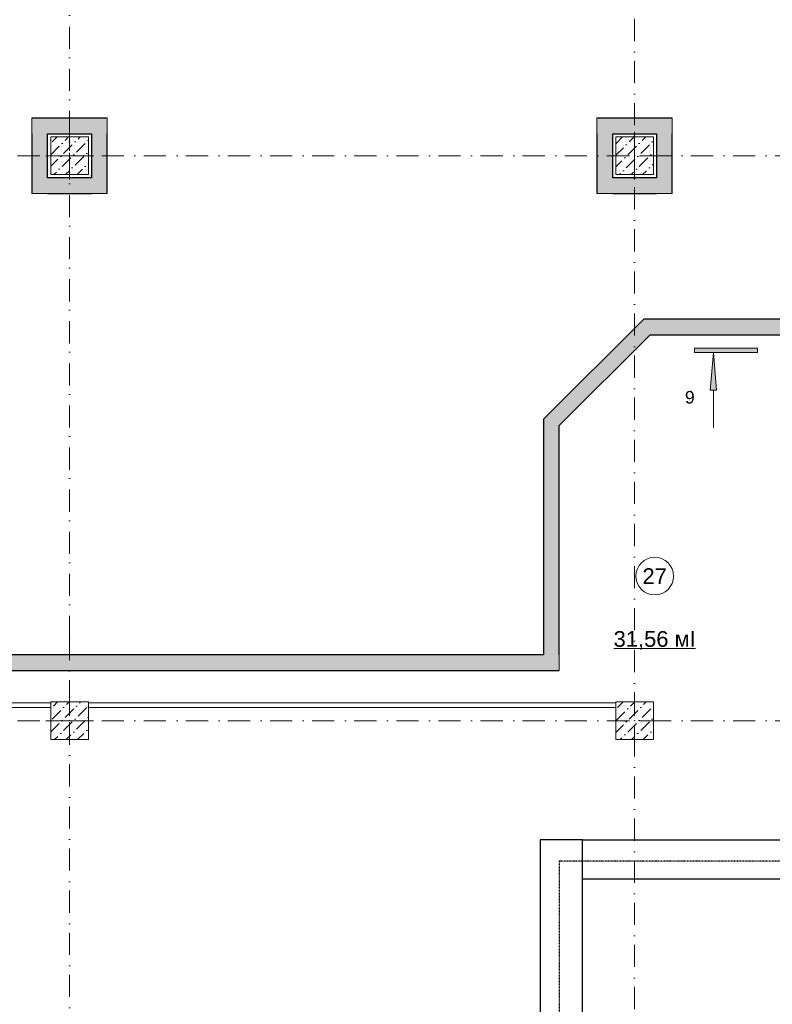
# Model space of a CAD drawing. Header units: millimetres. Extents: x -2890 to 117730, y -526 to 88572.
# Tile 58 of 65: x 85291 to 97279, y 57780 to 73464. Entities that reach past the tile are written whole.
import ezdxf

# ---------------------------------------------------------------- set-up
doc = ezdxf.new("R2010")
doc.units = ezdxf.units.MM
doc.header["$MEASUREMENT"] = 0
doc.set_wipeout_variables(frame=1)
doc.linetypes.add('Wipeout_Contour', pattern=[1000, 0, -1000])
doc.linetypes.add('Штрихпунктирная', pattern=[6.702778, 3.527778, -1.763889, 0, -1.411111])
for name, color, linetype in [('ВК_К1', 34, 'Continuous'), ('ВК_Размер', 7, 'Continuous'), ('Конструктив - Колонны', 7, 'Continuous'), ('Конструктив - стены бассейнов жб нов', 7, 'Continuous'), ('Конструктив - Стены блок 100 нов', 7, 'Continuous'), ('Конструктив_Дно бассейна', 7, 'Continuous'), ('Маркер - Разрез', 7, 'Continuous'), ('Элемент Модели - Зона', 7, 'Continuous'), ('Элемент Модели - Оси', 7, 'Continuous')]:
    doc.layers.add(name, color=color, linetype=linetype)
doc.styles.add('СГЕНЕРИР_СТИЛЬ_4', font='arial.ttf')
doc.styles.add('СГЕНЕРИР_СТИЛЬ_5', font='arial.ttf')
pattern_1 = [(45, (-30913.9, 8296), (-183.84776, 183.84776), [195, -65, 0, -65]), (45, (-30890.9, 8502.82), (-183.84776, 183.84776), [195, -65, 0, -65])]

msp = doc.modelspace()

# ---------------------------------------------------------------- hatches: boundary and pattern name
at = {"layer": 'Конструктив - стены бассейнов жб нов', "linetype": 'Continuous', "lineweight": 5, "ltscale": 100}
for points in [[(85486.1, 71646), (85736.1, 71646), (85486.1, 71896)], [(85486.1, 71896), (85736.1, 71646), (85736.1, 71896)], [(86436.1, 71896), (85736.1, 71896), (85736.1, 71646), (86436.1, 71646)], [(86436.1, 71646), (86686.1, 71646), (86686.1, 71896)], [(86436.1, 71896), (86436.1, 71646), (86686.1, 71896)], [(94486.1, 71646), (94736.1, 71646), (94486.1, 71896)], [(94486.1, 71896), (94736.1, 71646), (94736.1, 71896)], [(95436.1, 71896), (94736.1, 71896), (94736.1, 71646), (95436.1, 71646)], [(95436.1, 71646), (95686.1, 71646), (95686.1, 71896)], [(95436.1, 71896), (95436.1, 71646), (95686.1, 71896)], [(85486.1, 71646), (85486.1, 70946), (85736.1, 70946), (85736.1, 71646)], [(86686.1, 70946), (86686.1, 71646), (86436.1, 71646), (86436.1, 70946)], [(94486.1, 71646), (94486.1, 70946), (94736.1, 70946), (94736.1, 71646)], [(95686.1, 70946), (95686.1, 71646), (95436.1, 71646), (95436.1, 70946)], [(85736.1, 70946), (85486.1, 70696), (85736.1, 70696)], [(85736.1, 70946), (85486.1, 70946), (85486.1, 70696)], [(85736.1, 70696), (86436.1, 70696), (86436.1, 70946), (85736.1, 70946)], [(86436.1, 70946), (86436.1, 70696), (86686.1, 70696)], [(86686.1, 70946), (86436.1, 70946), (86686.1, 70696)], [(94736.1, 70946), (94486.1, 70696), (94736.1, 70696)], [(94736.1, 70946), (94486.1, 70946), (94486.1, 70696)], [(94736.1, 70696), (95436.1, 70696), (95436.1, 70946), (94736.1, 70946)], [(95436.1, 70946), (95436.1, 70696), (95686.1, 70696)], [(95686.1, 70946), (95436.1, 70946), (95686.1, 70696)], [(94981.1, 68446), (95334.6, 68446), (95231.1, 68696)], [(95231.1, 68696), (95334.6, 68446), (95584.6, 68696)], [(98886.1, 68696), (95584.6, 68696), (95334.6, 68446), (98886.1, 68446)], [(94981.1, 68446), (93886.1, 67351), (93886.1, 66997.5), (95334.6, 68446)], [(93636.1, 67101), (93886.1, 66997.5), (93886.1, 67351)], [(93636.1, 66747.5), (93886.1, 66997.5), (93636.1, 67101)], [(93636.1, 66747.5), (93636.1, 63346), (93886.1, 63346), (93886.1, 66997.5)], [(93636.1, 63346), (59886.1, 63346), (59886.1, 63096), (93636.1, 63096)], [(93636.1, 63346), (93886.1, 63096), (93886.1, 63346)], [(93636.1, 63096), (93886.1, 63096), (93636.1, 63346)]]:
    msp.add_hatch(color=253, dxfattribs=at).paths.add_polyline_path(points)
at = {"layer": 'Маркер - Разрез', "linetype": 'Continuous', "lineweight": 5, "ltscale": 100}
for points in [[(96040.5, 68230.5), (96040.5, 68160.5), (97040.5, 68160.5), (97040.5, 68230.5)], [(96340.5, 68160.5), (96290.5, 67560.5), (96390.5, 67560.5)]]:
    msp.add_hatch(color=7, dxfattribs=at).paths.add_polyline_path(points)

# ---------------------------------------------------------------- linework, layer by layer
at = {"layer": 'ВК_Размер'}
for points in [[(93578.7, 19649.5), (94255.4, 19649.5), (94255.4, 60397.7), (93578.7, 60397.7)], [(94255.4, 60397.7), (105519.3, 60397.7), (105519.3, 59775.7), (94255.4, 59775.7)]]:
    msp.add_lwpolyline(points, close=True, dxfattribs=at)
at = {"layer": 'Конструктив - стены бассейнов жб нов', "color": 7, "linetype": 'Continuous', "lineweight": 15, "ltscale": 100, "flags": 128}
for points in [[(85486.1, 71896), (85486.1, 71646)], [(86686.1, 71896), (86686.1, 71646)], [(94486.1, 71896), (94486.1, 71646)], [(95686.1, 71896), (95686.1, 71646)], [(85486.1, 70696), (85736.1, 70696)], [(86686.1, 70696), (86436.1, 70696)], [(94486.1, 70696), (94736.1, 70696)], [(95686.1, 70696), (95436.1, 70696)], [(95231.1, 68696), (94981.1, 68446)], [(93636.1, 67101), (93886.1, 67351)], [(93886.1, 63096), (93886.1, 63346)]]:
    msp.add_lwpolyline(points, dxfattribs=at)
at = {"layer": 'Конструктив - стены бассейнов жб нов', "color": 7, "linetype": 'Continuous', "lineweight": 30, "ltscale": 100, "flags": 128}
for points in [[(86686.1, 71896), (85486.1, 71896)], [(95686.1, 71896), (94486.1, 71896)], [(85486.1, 71646), (85486.1, 70696)], [(85736.1, 71646), (86436.1, 71646)], [(85736.1, 70946), (85736.1, 71646)], [(86436.1, 71646), (86436.1, 70946)], [(86686.1, 70696), (86686.1, 71646)], [(94486.1, 71646), (94486.1, 70696)], [(94736.1, 71646), (95436.1, 71646)], [(94736.1, 70946), (94736.1, 71646)], [(95436.1, 71646), (95436.1, 70946)], [(95686.1, 70696), (95686.1, 71646)], [(86436.1, 70946), (85736.1, 70946)], [(95436.1, 70946), (94736.1, 70946)], [(85736.1, 70696), (86436.1, 70696)], [(94736.1, 70696), (95436.1, 70696)], [(98886.1, 68696), (95231.1, 68696)], [(93886.1, 66997.5), (95334.6, 68446)], [(94981.1, 68446), (93886.1, 67351)], [(95334.6, 68446), (98886.1, 68446)], [(93636.1, 67101), (93636.1, 63346)], [(93886.1, 63346), (93886.1, 66997.5)], [(93636.1, 63346), (59886.1, 63346)], [(59886.1, 63096), (93886.1, 63096)]]:
    msp.add_lwpolyline(points, dxfattribs=at)
at = {"layer": 'Конструктив - Стены блок 100 нов', "color": 7, "linetype": 'Continuous', "lineweight": 15, "ltscale": 100, "flags": 128}
msp.add_lwpolyline([(95386.1, 62508.5), (95386.1, 62583.5)], dxfattribs=at)
at = {"layer": 'Конструктив_Дно бассейна', "color": 7, "linetype": 'Continuous', "lineweight": 15, "ltscale": 100, "flags": 128}
msp.add_lwpolyline([(64986.1, 63096), (93886.1, 63096), (93886.1, 66997.5), (95334.6, 68446), (99136.1, 68446), (99136.1, 79546), (64986.1, 79546)], close=True, dxfattribs=at)
at = {"layer": 'Маркер - Разрез', "color": 7, "linetype": 'Continuous', "lineweight": 5, "ltscale": 100}
for p, q in [((96040.5, 68230.5), (96040.5, 68160.5)), ((97040.5, 68230.5), (96040.5, 68230.5)), ((97040.5, 68160.5), (97040.5, 68230.5)), ((96040.5, 68160.5), (97040.5, 68160.5)), ((96340.5, 67560.5), (96340.5, 66960.5))]:
    msp.add_line(p, q, dxfattribs=at)
at = {"layer": 'Маркер - Разрез', "color": 7, "linetype": 'Continuous', "lineweight": 5, "ltscale": 100, "flags": 128}
msp.add_lwpolyline([(96340.5, 68160.5), (96290.5, 67560.5), (96390.5, 67560.5)], close=True, dxfattribs=at)
at = {"layer": 'Элемент Модели - Зона', "color": 7, "linetype": 'Continuous', "lineweight": 0, "ltscale": 100}
msp.add_line((94754.9, 63447.6), (96055.5, 63447.6), dxfattribs=at)
at = {"layer": 'Элемент Модели - Зона', "color": 7, "linetype": 'Continuous', "lineweight": 0, "ltscale": 100, "flags": 128}
msp.add_lwpolyline([(95705.2, 64601.2, 1), (95105.2, 64601.2, 1)], format="xyb", close=True, dxfattribs=at)
at = {"layer": 'Элемент Модели - Оси', "color": 7, "linetype": 'Штрихпунктирная', "lineweight": 15, "ltscale": 100}
msp.add_point((86086.1, 63614), dxfattribs=at)
msp.add_point((86086.1, 63614), dxfattribs=at)

# ---------------------------------------------------------------- texts
at = {"layer": 'Маркер - Разрез', "color": 7, "linetype": 'Continuous', "lineweight": 0, "ltscale": 100, "insert": (95964.6, 67549.8), "char_height": 200, "attachment_point": 2, "style": 'СГЕНЕРИР_СТИЛЬ_5'}
msp.add_mtext('\\A1;\\pt0;9', dxfattribs=at)
at = {"layer": 'Элемент Модели - Зона', "color": 7, "linetype": 'Continuous', "lineweight": 0, "ltscale": 100, "char_height": 250, "attachment_point": 5, "style": 'СГЕНЕРИР_СТИЛЬ_4'}
for s, insert in [('\\A1;27', (95405.2, 64601.2)), ('\\A1;31,56 мІ', (95405.2, 63576.9))]:
    msp.add_mtext(s, dxfattribs=dict(at, insert=insert))

# ---------------------------------------------------------------- wipeouts: each hides what was drawn before it
at = {"color": 254, "linetype": 'Wipeout_Contour', "lineweight": 0, "ltscale": 100}
for points in [[(78886.1, 62508.5), (85786.1, 62508.5), (85786.1, 62583.5), (78886.1, 62583.5)], [(86386.1, 62508.5), (94786.1, 62508.5), (94786.1, 62583.5), (86386.1, 62583.5)]]:
    msp.add_wipeout(points, dxfattribs=at).dxf.layer = 'Конструктив - Стены блок 100 нов'

# ---------------------------------------------------------------- next in the draw order: linework, layer by layer
at = {"layer": 'Конструктив - Стены блок 100 нов', "color": 7, "linetype": 'Continuous', "lineweight": 15, "ltscale": 100}
for p, q in [((85786.1, 62583.5), (78886.1, 62583.5)), ((94786.1, 62583.5), (86386.1, 62583.5)), ((78886.1, 62508.5), (85786.1, 62508.5)), ((86386.1, 62508.5), (94786.1, 62508.5))]:
    msp.add_line(p, q, dxfattribs=at)

# ---------------------------------------------------------------- next in the draw order: wipeouts: each hides what was drawn before it
at = {"color": 254, "linetype": 'Wipeout_Contour', "lineweight": 0, "ltscale": 100}
for points in [[(85786.1, 70996), (86386.1, 70996), (86386.1, 71596), (85786.1, 71596)], [(94786.1, 70996), (95386.1, 70996), (95386.1, 71596), (94786.1, 71596)]]:
    msp.add_wipeout(points, dxfattribs=at).dxf.layer = 'Конструктив - Колонны'

# ---------------------------------------------------------------- next in the draw order: hatches: boundary and pattern name
at = {"layer": 'Конструктив - Колонны', "linetype": 'Continuous', "lineweight": 15, "ltscale": 100}
h = msp.add_hatch(dxfattribs=at)
h.set_pattern_fill('БЕТОН_01_0006', scale=100, style=0, pattern_type=2)
h.set_pattern_definition(pattern_1)
h.paths.add_polyline_path([(85786.1, 70996), (86386.1, 70996), (86386.1, 71596), (85786.1, 71596)])
h = msp.add_hatch(dxfattribs=at)
h.set_pattern_fill('БЕТОН_01_0006', scale=100, style=0, pattern_type=2)
h.set_pattern_definition(pattern_1)
h.paths.add_polyline_path([(94786.1, 70996), (95386.1, 70996), (95386.1, 71596), (94786.1, 71596)])

# ---------------------------------------------------------------- next in the draw order: linework, layer by layer
at = {"layer": 'Конструктив - Колонны', "color": 7, "linetype": 'Continuous', "lineweight": 0, "ltscale": 100}
for p, q in [((86086.1, 71376), (86086.1, 71676)), ((95086.1, 71376), (95086.1, 71676)), ((86006.1, 71296), (85706.1, 71296)), ((86086.1, 71216), (86086.1, 70916)), ((86166.1, 71296), (86466.1, 71296)), ((95006.1, 71296), (94706.1, 71296)), ((95086.1, 71216), (95086.1, 70916)), ((95166.1, 71296), (95466.1, 71296))]:
    msp.add_line(p, q, dxfattribs=at)
at = {"layer": 'Конструктив - Колонны', "color": 7, "linetype": 'Continuous', "lineweight": 15, "ltscale": 100, "flags": 128}
for points in [[(85786.1, 70996), (86386.1, 70996), (86386.1, 71596), (85786.1, 71596)], [(94786.1, 70996), (95386.1, 70996), (95386.1, 71596), (94786.1, 71596)]]:
    msp.add_lwpolyline(points, close=True, dxfattribs=at)
at = {"layer": 'Конструктив - Колонны', "color": 7, "linetype": 'Continuous', "lineweight": 0, "ltscale": 100}
for p in [(86086.1, 71296), (95086.1, 71296)]:
    msp.add_point(p, dxfattribs=at)
at = {"layer": 'Элемент Модели - Оси', "color": 7, "linetype": 'Штрихпунктирная', "lineweight": 15, "ltscale": 100}
for p, q in [((86086.1, 63614), (86086.1, 82191.7)), ((3470.8, 71296), (114954, 71296))]:
    msp.add_line(p, q, dxfattribs=at)

# ---------------------------------------------------------------- next in the draw order: wipeouts: each hides what was drawn before it
at = {"color": 254, "linetype": 'Wipeout_Contour', "lineweight": 0, "ltscale": 100}
for points in [[(85786.1, 61996), (86386.1, 61996), (86386.1, 62596), (85786.1, 62596)], [(94786.1, 61996), (95386.1, 61996), (95386.1, 62596), (94786.1, 62596)]]:
    msp.add_wipeout(points, dxfattribs=at).dxf.layer = 'Конструктив - Колонны'

# ---------------------------------------------------------------- next in the draw order: hatches: boundary and pattern name
at = {"layer": 'Конструктив - Колонны', "linetype": 'Continuous', "lineweight": 15, "ltscale": 100}
h = msp.add_hatch(dxfattribs=at)
h.set_pattern_fill('БЕТОН_01_0006', scale=100, style=0, pattern_type=2)
h.set_pattern_definition(pattern_1)
h.paths.add_polyline_path([(85786.1, 61996), (86386.1, 61996), (86386.1, 62596), (85786.1, 62596)])
h = msp.add_hatch(dxfattribs=at)
h.set_pattern_fill('БЕТОН_01_0006', scale=100, style=0, pattern_type=2)
h.set_pattern_definition(pattern_1)
h.paths.add_polyline_path([(94786.1, 61996), (95386.1, 61996), (95386.1, 62596), (94786.1, 62596)])

# ---------------------------------------------------------------- next in the draw order: linework, layer by layer
at = {"layer": 'ВК_К1', "linetype": 'Штрихпунктирная'}
msp.add_lwpolyline([(85706, 80046), (85706, 79715.2), (105409.1, 79715.2, -0.4142136), (105409.6, 79714.7), (105409.6, 60061.1), (93886.6, 60061.1, 0.4142136), (93886.1, 60060.6), (93886.1, 19935.2), (109921, 19935.2)], format="xyb", dxfattribs=at)
at = {"layer": 'Конструктив - Колонны', "color": 7, "linetype": 'Continuous', "lineweight": 0, "ltscale": 100}
for p, q in [((86086.1, 62376), (86086.1, 62676)), ((95086.1, 62376), (95086.1, 62676)), ((86006.1, 62296), (85706.1, 62296)), ((86166.1, 62296), (86466.1, 62296)), ((95006.1, 62296), (94706.1, 62296)), ((95166.1, 62296), (95466.1, 62296)), ((86086.1, 62216), (86086.1, 61916)), ((95086.1, 62216), (95086.1, 61916))]:
    msp.add_line(p, q, dxfattribs=at)
at = {"layer": 'Конструктив - Колонны', "color": 7, "linetype": 'Continuous', "lineweight": 15, "ltscale": 100, "flags": 128}
for points in [[(85786.1, 61996), (86386.1, 61996), (86386.1, 62596), (85786.1, 62596)], [(94786.1, 61996), (95386.1, 61996), (95386.1, 62596), (94786.1, 62596)]]:
    msp.add_lwpolyline(points, close=True, dxfattribs=at)
at = {"layer": 'Конструктив - Колонны', "color": 7, "linetype": 'Continuous', "lineweight": 0, "ltscale": 100}
for p in [(86086.1, 62296), (95086.1, 62296)]:
    msp.add_point(p, dxfattribs=at)
at = {"layer": 'Элемент Модели - Оси', "color": 7, "linetype": 'Штрихпунктирная', "lineweight": 15, "ltscale": 100}
for p, q in [((95086.1, 82191.7), (95086.1, 15620.8)), ((86086.1, 63614), (86086.1, 24119.4)), ((3470.8, 62296), (114954, 62296))]:
    msp.add_line(p, q, dxfattribs=at)

doc.saveas('drawing.dxf')
